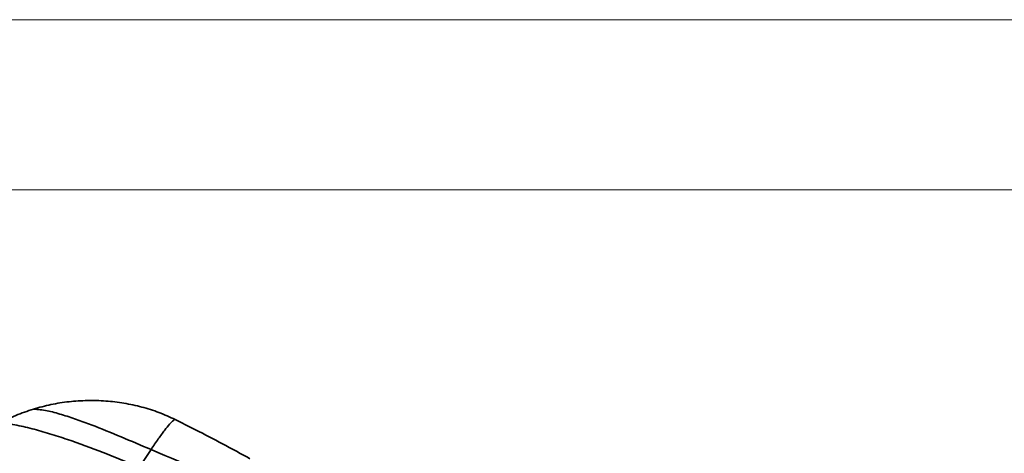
# Model space of a CAD drawing. Header units: millimetres. Extents: x -2031 to 1277, y -458 to 5880.
# Tile 50 of 61: x 1239 to 1264, y 2715 to 2726. Entities that reach past the tile are written whole.
import ezdxf

# ---------------------------------------------------------------- set-up
doc = ezdxf.new("R2010")
doc.units = ezdxf.units.MM
doc.header["$LTSCALE"] = 5
for name, color, linetype, lineweight in [('1轮廓实线层', 7, 'Continuous', 18), ('2细线层', 4, 'Continuous', 13), ('图框层', 7, 'Continuous', 18)]:
    doc.layers.add(name, color=color, linetype=linetype, lineweight=lineweight)

# ---------------------------------------------------------------- blocks, each defined once
blk = doc.blocks.new('ZwmFrameMain_3_A4^_^无分区图框^_^landscape')
at = {"layer": '1轮廓实线层'}
blk.add_line((267, 200), (0, 200), dxfattribs=at)
at = {"layer": '2细线层'}
blk.add_line((272, 205), (-25, 205), dxfattribs=at)

msp = doc.modelspace()

# ---------------------------------------------------------------- linework, layer by layer
at = {"linetype": 'Continuous', "lineweight": 35}
msp.add_line((1242.252, 2714.611), (1242.556, 2715.064), dxfattribs=at)
for points in [[(1243.168, 2715.825), (1243.032, 2715.887), (1242.76, 2716.011), (1242.323, 2716.147), (1241.872, 2716.245), (1241.409, 2716.301), (1240.942, 2716.314), (1240.477, 2716.283), (1240.017, 2716.213), (1239.722, 2716.131), (1239.575, 2716.091)], [(1239.575, 2716.091), (1239.423, 2716.039), (1239.118, 2715.937), (1238.84, 2715.792), (1238.701, 2715.72)]]:
    msp.add_open_spline(points, degree=3, dxfattribs=at)
for points, knots in [([(1239.575, 2716.091), (1239.689, 2716.08), (1239.916, 2716.058), (1240.289, 2715.954), (1240.664, 2715.83), (1241.167, 2715.644), (1241.799, 2715.386), (1242.303, 2715.171), (1242.556, 2715.064)], [0, 0, 0, 0, 0.1248598, 0.249797, 0.3748161, 0.4998493, 0.7499094, 1, 1, 1, 1]), ([(1238.701, 2715.72), (1238.763, 2715.722), (1238.888, 2715.727), (1239.172, 2715.68), (1239.537, 2715.595), (1239.984, 2715.466), (1240.585, 2715.273), (1241.342, 2714.997), (1241.948, 2714.74), (1242.252, 2714.611)], [0, 0, 0, 0, 0.062356, 0.12485, 0.249834, 0.374864, 0.499903, 0.749924, 1, 1, 1, 1]), ([(1242.556, 2715.064), (1242.617, 2715.154), (1242.733, 2715.325), (1242.891, 2715.542), (1243.019, 2715.7), (1243.109, 2715.797), (1243.153, 2715.818), (1243.168, 2715.825)], [0, 0, 0, 0, 0.296443, 0.560914, 0.760602, 0.918695, 1, 1, 1, 1]), ([(1245.063, 2714.83), (1244.889, 2714.926), (1244.267, 2715.269), (1243.628, 2715.592), (1243.168, 2715.825)], [0, 0, 0, 0, 0.27932, 1, 1, 1, 1]), ([(1242.556, 2715.064), (1243.479, 2714.669), (1245.318, 2713.881), (1247.508, 2712.942), (1248.774, 2712.412), (1249.125, 2712.265)], [0, 0, 0, 0, 0.421866, 0.839968, 1, 1, 1, 1])]:
    msp.add_open_spline(points, degree=3, knots=knots, dxfattribs=at)

# ---------------------------------------------------------------- block references
at = {"layer": '图框层', "xscale": 0.864, "yscale": 0.864, "zscale": 0.864}
msp.add_blockref('ZwmFrameMain_3_A4^_^无分区图框^_^landscape', (1042, 2548.85), dxfattribs=at)

doc.saveas('drawing.dxf')
